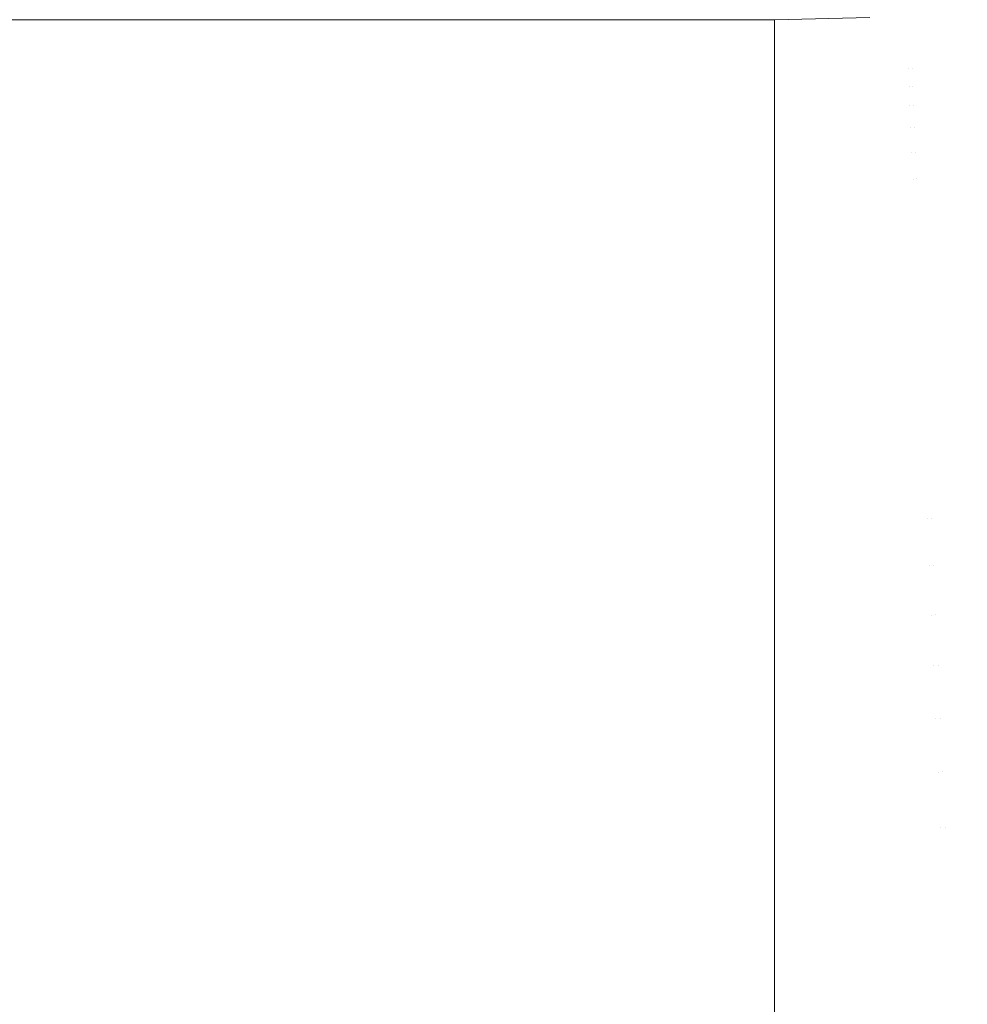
# Model space of a CAD drawing. Header units: centimetres. Extents: x -25.8 to 27.5, y 33.3 to 35.1.
# Tile 231 of 256: x 9.3584 to 9.4195, y 33.5766 to 33.6401. Entities that reach past the tile are written whole.
import ezdxf

# ---------------------------------------------------------------- set-up
doc = ezdxf.new("R2010")
doc.units = ezdxf.units.CM
doc.header["$LTSCALE"] = 2.54
doc.layers.add('Lucido design-1', color=7, linetype='Continuous')

# ---------------------------------------------------------------- blocks, each defined once
blk = doc.blocks.new('Gruppo-6-1')
at = {"color": 7, "linetype": 'Continuous', "lineweight": 9}
for points in [[(-25.69296, 35.040112, 330.586121), (-25.69296, 33.440112, 330.586121), (27.40704, 33.440112, 330.586121), (27.40704, 35.040112, 330.586121)], [(-25.69296, 35.040112, 306.619358), (-25.69296, 33.440112, 306.619358), (27.40704, 33.440112, 306.619358), (27.40704, 35.040112, 306.619358)], [(9.40704, 33.640112, 329.886121), (-7.69296, 33.640112, 329.886121), (-7.69296, 33.640112, 330.086121), (9.40704, 33.640112, 330.086121)], [(9.40704, 33.640112, 305.919358), (-7.69296, 33.640112, 305.919358), (-7.69296, 33.640112, 306.119358), (9.40704, 33.640112, 306.119358)]]:
    blk.add_3dface(points, dxfattribs=at)
for points, invisible_edges in [([(9.424043, 33.640339, 305.909413), (9.415549, 33.639797, 305.909413), (9.415536, 33.640115, 305.913398), (9.424016, 33.640655, 305.913398)], 15), ([(9.424514, 33.640379, 329.876176), (9.415786, 33.639807, 329.876176), (9.415772, 33.640125, 329.880161), (9.424487, 33.640696, 329.880161)], 15), ([(9.40704, 33.640113, 330.086667), (9.40704, 33.640112, 330.086121), (-7.69296, 33.640112, 330.086121), (-7.69296, 33.640113, 330.086667)], 8), ([(9.40704, 33.640113, 306.119903), (9.40704, 33.640112, 306.119358), (-7.69296, 33.640112, 306.119358), (-7.69296, 33.640113, 306.119903)], 8), ([(-7.69296, 33.640093, 329.884149), (-7.69296, 33.640112, 329.886121), (9.40704, 33.640112, 329.886121), (9.40704, 33.640093, 329.884149)], 8), ([(-7.69296, 33.640093, 305.917386), (-7.69296, 33.640112, 305.919358), (9.40704, 33.640112, 305.919358), (9.40704, 33.640093, 305.917386)], 8), ([(9.40704, 33.640093, 329.884149), (9.40704, 33.639998, 329.88176), (-7.69296, 33.639998, 329.88176), (-7.69296, 33.640093, 329.884149)], 10), ([(9.40704, 33.640093, 305.917386), (9.40704, 33.639998, 305.914997), (-7.69296, 33.639998, 305.914997), (-7.69296, 33.640093, 305.917386)], 10), ([(-7.69296, 33.639934, 329.880161), (-7.69296, 33.639998, 329.88176), (9.40704, 33.639998, 329.88176), (9.40704, 33.639934, 329.880161)], 10), ([(-7.69296, 33.639934, 305.913398), (-7.69296, 33.639998, 305.914997), (9.40704, 33.639998, 305.914997), (9.40704, 33.639934, 305.913398)], 10), ([(9.415765, 33.640283, 329.884149), (9.40704, 33.640093, 329.884149), (9.40704, 33.640112, 329.886121), (9.413189, 33.640246, 329.886121)], 9), ([(9.40704, 33.639998, 329.88176), (9.40704, 33.640093, 329.884149), (9.415765, 33.640283, 329.884149), (9.415772, 33.640125, 329.880161)], 14), ([(9.415529, 33.640273, 305.917386), (9.40704, 33.640093, 305.917386), (9.40704, 33.640112, 305.919358), (9.413189, 33.640243, 305.919358)], 9), ([(9.40704, 33.639998, 305.914997), (9.40704, 33.640093, 305.917386), (9.415529, 33.640273, 305.917386), (9.415536, 33.640115, 305.913398)], 14), ([(9.415772, 33.640125, 329.880161), (9.40704, 33.639934, 329.880161), (9.40704, 33.639998, 329.88176)], 9), ([(9.40704, 33.639714, 329.877407), (9.40704, 33.639934, 329.880161), (9.415772, 33.640125, 329.880161), (9.415786, 33.639807, 329.876176)], 14), ([(9.415536, 33.640115, 305.913398), (9.40704, 33.639934, 305.913398), (9.40704, 33.639998, 305.914997)], 9), ([(9.40704, 33.639714, 305.910644), (9.40704, 33.639934, 305.913398), (9.415536, 33.640115, 305.913398), (9.415549, 33.639797, 305.909413)], 14), ([(9.424084, 33.639863, 305.905439), (9.41557, 33.63932, 305.905439), (9.415549, 33.639797, 305.909413), (9.424043, 33.640339, 305.909413)], 15), ([(9.424556, 33.639903, 329.872202), (9.415806, 33.63933, 329.872202), (9.415786, 33.639807, 329.876176), (9.424514, 33.640379, 329.876176)], 15), ([(9.40704, 33.639934, 329.880161), (9.40704, 33.639714, 329.877407), (-7.69296, 33.639714, 329.877407), (-7.69296, 33.639934, 329.880161)], 10), ([(9.40704, 33.639934, 305.913398), (9.40704, 33.639714, 305.910644), (-7.69296, 33.639714, 305.910644), (-7.69296, 33.639934, 305.913398)], 10), ([(-7.69296, 33.639616, 329.876176), (-7.69296, 33.639714, 329.877407), (9.40704, 33.639714, 329.877407), (9.40704, 33.639616, 329.876176)], 10), ([(-7.69296, 33.639616, 305.909413), (-7.69296, 33.639714, 305.910644), (9.40704, 33.639714, 305.910644), (9.40704, 33.639616, 305.909413)], 10), ([(9.40704, 33.639616, 329.876176), (9.40704, 33.639243, 329.87307), (-7.69296, 33.639243, 329.87307), (-7.69296, 33.639616, 329.876176)], 10), ([(9.40704, 33.639616, 305.909413), (9.40704, 33.639243, 305.906307), (-7.69296, 33.639243, 305.906307), (-7.69296, 33.639616, 305.909413)], 10), ([(9.415786, 33.639807, 329.876176), (9.40704, 33.639616, 329.876176), (9.40704, 33.639714, 329.877407)], 9), ([(9.40704, 33.639243, 329.87307), (9.40704, 33.639616, 329.876176), (9.415786, 33.639807, 329.876176), (9.415806, 33.63933, 329.872202)], 14), ([(9.415549, 33.639797, 305.909413), (9.40704, 33.639616, 305.909413), (9.40704, 33.639714, 305.910644)], 9), ([(9.40704, 33.639243, 305.906307), (9.40704, 33.639616, 305.909413), (9.415549, 33.639797, 305.909413), (9.41557, 33.63932, 305.905439)], 14), ([(9.424138, 33.639227, 305.901482), (9.415597, 33.638683, 305.901482), (9.41557, 33.63932, 305.905439), (9.424084, 33.639863, 305.905439)], 15), ([(9.424612, 33.639268, 329.868245), (9.415834, 33.638693, 329.868245), (9.415806, 33.63933, 329.872202), (9.424556, 33.639903, 329.872202)], 15), ([(-7.69296, 33.639139, 329.872202), (-7.69296, 33.639243, 329.87307), (9.40704, 33.639243, 329.87307), (9.40704, 33.639139, 329.872202)], 10), ([(-7.69296, 33.639139, 305.905439), (-7.69296, 33.639243, 305.906307), (9.40704, 33.639243, 305.906307), (9.40704, 33.639139, 305.905439)], 10), ([(9.40704, 33.639139, 329.872202), (9.40704, 33.638584, 329.868758), (-7.69296, 33.638584, 329.868758), (-7.69296, 33.639139, 329.872202)], 10), ([(9.40704, 33.639139, 305.905439), (9.40704, 33.638584, 305.901995), (-7.69296, 33.638584, 305.901995), (-7.69296, 33.639139, 305.905439)], 10), ([(9.415806, 33.63933, 329.872202), (9.40704, 33.639139, 329.872202), (9.40704, 33.639243, 329.87307)], 9), ([(9.40704, 33.638584, 329.868758), (9.40704, 33.639139, 329.872202), (9.415806, 33.63933, 329.872202), (9.415834, 33.638693, 329.868245)], 14), ([(9.41557, 33.63932, 305.905439), (9.40704, 33.639139, 305.905439), (9.40704, 33.639243, 305.906307)], 9), ([(9.40704, 33.638584, 305.901995), (9.40704, 33.639139, 305.905439), (9.41557, 33.63932, 305.905439), (9.415597, 33.638683, 305.901482)], 14), ([(9.424205, 33.638434, 305.897548), (9.41563, 33.637887, 305.897548), (9.415597, 33.638683, 305.901482), (9.424138, 33.639227, 305.901482)], 15), ([(9.424681, 33.638475, 329.864311), (9.415869, 33.637897, 329.864311), (9.415834, 33.638693, 329.868245), (9.424612, 33.639268, 329.868245)], 15), ([(-7.69296, 33.638501, 329.868245), (-7.69296, 33.638584, 329.868758), (9.40704, 33.638584, 329.868758), (9.40704, 33.638501, 329.868245)], 10), ([(-7.69296, 33.638501, 305.901482), (-7.69296, 33.638584, 305.901995), (9.40704, 33.638584, 305.901995), (9.40704, 33.638501, 305.901482)], 10), ([(9.40704, 33.638501, 329.868245), (9.40704, 33.637738, 329.864478), (-7.69296, 33.637738, 329.864478), (-7.69296, 33.638501, 329.868245)], 10), ([(9.40704, 33.638501, 305.901482), (9.40704, 33.637738, 305.897715), (-7.69296, 33.637738, 305.897715), (-7.69296, 33.638501, 305.901482)], 10), ([(9.415834, 33.638693, 329.868245), (9.40704, 33.638501, 329.868245), (9.40704, 33.638584, 329.868758)], 9), ([(9.40704, 33.637738, 329.864478), (9.40704, 33.638501, 329.868245), (9.415834, 33.638693, 329.868245), (9.415869, 33.637897, 329.864311)], 14), ([(9.415597, 33.638683, 305.901482), (9.40704, 33.638501, 305.901482), (9.40704, 33.638584, 305.901995)], 9), ([(9.40704, 33.637738, 305.897715), (9.40704, 33.638501, 305.901482), (9.415597, 33.638683, 305.901482), (9.41563, 33.637887, 305.897548)], 14), ([(9.424286, 33.637482, 305.893645), (9.415671, 33.636933, 305.893645), (9.41563, 33.637887, 305.897548), (9.424205, 33.638434, 305.897548)], 15), ([(9.424764, 33.637523, 329.860408), (9.415911, 33.636943, 329.860408), (9.415869, 33.637897, 329.864311), (9.424681, 33.638475, 329.864311)], 15), ([(-7.69296, 33.637705, 329.864311), (-7.69296, 33.637738, 329.864478), (9.40704, 33.637738, 329.864478), (9.40704, 33.637705, 329.864311)], 10), ([(-7.69296, 33.637705, 305.897548), (-7.69296, 33.637738, 305.897715), (9.40704, 33.637738, 305.897715), (9.40704, 33.637705, 305.897548)], 10), ([(9.40704, 33.637705, 329.864311), (9.40704, 33.63675, 329.860408), (-7.69296, 33.63675, 329.860408), (-7.69296, 33.637705, 329.864311)], 10), ([(-7.69296, 33.63675, 305.893645), (-7.69296, 33.637705, 305.897548), (9.40704, 33.637705, 305.897548), (9.40704, 33.63675, 305.893645)], 10), ([(9.415869, 33.637897, 329.864311), (9.40704, 33.637705, 329.864311), (9.40704, 33.637738, 329.864478)], 9), ([(9.415911, 33.636943, 329.860408), (9.40704, 33.63675, 329.860408), (9.40704, 33.637705, 329.864311), (9.415869, 33.637897, 329.864311)], 13), ([(9.41563, 33.637887, 305.897548), (9.40704, 33.637705, 305.897548), (9.40704, 33.637738, 305.897715)], 9), ([(9.415671, 33.636933, 305.893645), (9.40704, 33.63675, 305.893645), (9.40704, 33.637705, 305.897548), (9.41563, 33.637887, 305.897548)], 13), ([(9.424381, 33.636374, 305.889778), (9.415718, 33.635821, 305.889778), (9.415671, 33.636933, 305.893645), (9.424286, 33.637482, 305.893645)], 15), ([(9.424861, 33.636415, 329.856541), (9.415959, 33.635832, 329.856541), (9.415911, 33.636943, 329.860408), (9.424764, 33.637523, 329.860408)], 15), ([(9.415911, 33.636943, 329.860408), (9.415959, 33.635832, 329.856541), (9.40704, 33.635637, 329.856541), (9.40704, 33.636701, 329.86024)], 11), ([(9.40704, 33.636701, 329.86024), (9.40704, 33.63675, 329.860408), (9.415911, 33.636943, 329.860408)], 10), ([(9.415671, 33.636933, 305.893645), (9.415718, 33.635821, 305.889778), (9.40704, 33.635637, 305.889778), (9.40704, 33.636701, 305.893477)], 11), ([(9.40704, 33.636701, 305.893477), (9.40704, 33.63675, 305.893645), (9.415671, 33.636933, 305.893645)], 10), ([(9.40704, 33.63675, 329.860408), (9.40704, 33.636701, 329.86024), (-7.69296, 33.636701, 329.86024), (-7.69296, 33.63675, 329.860408)], 10), ([(9.40704, 33.63675, 305.893645), (9.40704, 33.636701, 305.893477), (-7.69296, 33.636701, 305.893477), (-7.69296, 33.63675, 305.893645)], 10), ([(-7.69296, 33.635637, 329.856541), (-7.69296, 33.636701, 329.86024), (9.40704, 33.636701, 329.86024), (9.40704, 33.635637, 329.856541)], 10), ([(-7.69296, 33.635637, 305.889778), (-7.69296, 33.636701, 305.893477), (9.40704, 33.636701, 305.893477), (9.40704, 33.635637, 305.889778)], 10), ([(9.424488, 33.635109, 305.885955), (9.415772, 33.634554, 305.885955), (9.415718, 33.635821, 305.889778), (9.424381, 33.636374, 305.889778)], 15), ([(9.424972, 33.635151, 329.852718), (9.416014, 33.634564, 329.852718), (9.415959, 33.635832, 329.856541), (9.424861, 33.636415, 329.856541)], 15), ([(9.40704, 33.635637, 329.856541), (9.40704, 33.635475, 329.856054), (-7.69296, 33.635475, 329.856054), (-7.69296, 33.635637, 329.856541)], 10), ([(9.40704, 33.635637, 305.889778), (9.40704, 33.635475, 305.889291), (-7.69296, 33.635475, 305.889291), (-7.69296, 33.635637, 305.889778)], 10), ([(9.415959, 33.635832, 329.856541), (9.416014, 33.634564, 329.852718), (9.40704, 33.634368, 329.852718), (9.40704, 33.635475, 329.856054)], 11), ([(9.40704, 33.635475, 329.856054), (9.40704, 33.635637, 329.856541), (9.415959, 33.635832, 329.856541)], 10), ([(9.415718, 33.635821, 305.889778), (9.415772, 33.634554, 305.885955), (9.40704, 33.634368, 305.885955), (9.40704, 33.635475, 305.889291)], 11), ([(9.40704, 33.635475, 305.889291), (9.40704, 33.635637, 305.889778), (9.415718, 33.635821, 305.889778)], 10), ([(-7.69296, 33.634368, 329.852718), (-7.69296, 33.635475, 329.856054), (9.40704, 33.635475, 329.856054), (9.40704, 33.634368, 329.852718)], 10), ([(-7.69296, 33.634368, 305.885955), (-7.69296, 33.635475, 305.889291), (9.40704, 33.635475, 305.889291), (9.40704, 33.634368, 305.885955)], 10), ([(9.424609, 33.633691, 305.882182), (9.415832, 33.633131, 305.882182), (9.415772, 33.634554, 305.885955), (9.424488, 33.635109, 305.885955)], 15), ([(9.425096, 33.633733, 329.848945), (9.416077, 33.633142, 329.848945), (9.416014, 33.634564, 329.852718), (9.424972, 33.635151, 329.852718)], 15), ([(9.40704, 33.634368, 329.852718), (9.40704, 33.634069, 329.851924), (-7.69296, 33.634069, 329.851924), (-7.69296, 33.634368, 329.852718)], 10), ([(9.40704, 33.634368, 305.885955), (9.40704, 33.634069, 305.885161), (-7.69296, 33.634069, 305.885161), (-7.69296, 33.634368, 305.885955)], 10), ([(9.416014, 33.634564, 329.852718), (9.416077, 33.633142, 329.848945), (9.40704, 33.632945, 329.848945), (9.40704, 33.634069, 329.851924)], 11), ([(9.40704, 33.634069, 329.851924), (9.40704, 33.634368, 329.852718), (9.416014, 33.634564, 329.852718)], 10), ([(9.415772, 33.634554, 305.885955), (9.415832, 33.633131, 305.882182), (9.40704, 33.632945, 305.882182), (9.40704, 33.634069, 305.885161)], 11), ([(9.40704, 33.634069, 305.885161), (9.40704, 33.634368, 305.885955), (9.415772, 33.634554, 305.885955)], 10), ([(-7.69296, 33.632945, 329.848945), (-7.69296, 33.634069, 329.851924), (9.40704, 33.634069, 329.851924), (9.40704, 33.632945, 329.848945)], 10), ([(-7.69296, 33.632945, 305.882182), (-7.69296, 33.634069, 305.885161), (9.40704, 33.634069, 305.885161), (9.40704, 33.632945, 305.882182)], 10), ([(9.424743, 33.63212, 305.878465), (9.415899, 33.631556, 305.878465), (9.415832, 33.633131, 305.882182), (9.424609, 33.633691, 305.882182)], 15), ([(9.425233, 33.632163, 329.845228), (9.416145, 33.631567, 329.845228), (9.416077, 33.633142, 329.848945), (9.425096, 33.633733, 329.848945)], 15), ([(9.416077, 33.633142, 329.848945), (9.416145, 33.631567, 329.845228), (9.40704, 33.631368, 329.845228), (9.40704, 33.632484, 329.84786)], 11), ([(9.40704, 33.632484, 329.84786), (9.40704, 33.632945, 329.848945), (9.416077, 33.633142, 329.848945)], 10), ([(9.415832, 33.633131, 305.882182), (9.415899, 33.631556, 305.878465), (9.40704, 33.631368, 305.878465), (9.40704, 33.632484, 305.881097)], 11), ([(9.40704, 33.632484, 305.881097), (9.40704, 33.632945, 305.882182), (9.415832, 33.633131, 305.882182)], 10), ([(9.40704, 33.632945, 329.848945), (9.40704, 33.632484, 329.84786), (-7.69296, 33.632484, 329.84786), (-7.69296, 33.632945, 329.848945)], 10), ([(9.40704, 33.632945, 305.882182), (9.40704, 33.632484, 305.881097), (-7.69296, 33.632484, 305.881097), (-7.69296, 33.632945, 305.882182)], 10), ([(-7.69296, 33.631368, 329.845228), (-7.69296, 33.632484, 329.84786), (9.40704, 33.632484, 329.84786), (9.40704, 33.631368, 329.845228)], 10), ([(-7.69296, 33.631368, 305.878465), (-7.69296, 33.632484, 305.881097), (9.40704, 33.632484, 305.881097), (9.40704, 33.631368, 305.878465)], 10), ([(9.424889, 33.630399, 305.87481), (9.415973, 33.629831, 305.87481), (9.415899, 33.631556, 305.878465), (9.424743, 33.63212, 305.878465)], 15), ([(9.425384, 33.630442, 329.841573), (9.416221, 33.629841, 329.841573), (9.416145, 33.631567, 329.845228), (9.425233, 33.632163, 329.845228)], 15), ([(9.40704, 33.631368, 329.845228), (9.40704, 33.630726, 329.843868), (-7.69296, 33.630726, 329.843868), (-7.69296, 33.631368, 329.845228)], 10), ([(9.40704, 33.631368, 305.878465), (9.40704, 33.630726, 305.877105), (-7.69296, 33.630726, 305.877105), (-7.69296, 33.631368, 305.878465)], 10), ([(9.416145, 33.631567, 329.845228), (9.416221, 33.629841, 329.841573), (9.40704, 33.629641, 329.841573), (9.40704, 33.630726, 329.843868)], 11), ([(9.40704, 33.630726, 329.843868), (9.40704, 33.631368, 329.845228), (9.416145, 33.631567, 329.845228)], 10), ([(9.415899, 33.631556, 305.878465), (9.415973, 33.629831, 305.87481), (9.40704, 33.629641, 305.87481), (9.40704, 33.630726, 305.877105)], 11), ([(9.40704, 33.630726, 305.877105), (9.40704, 33.631368, 305.878465), (9.415899, 33.631556, 305.878465)], 10), ([(-7.69296, 33.629641, 329.841573), (-7.69296, 33.630726, 329.843868), (9.40704, 33.630726, 329.843868), (9.40704, 33.629641, 329.841573)], 10), ([(-7.69296, 33.629641, 305.87481), (-7.69296, 33.630726, 305.877105), (9.40704, 33.630726, 305.877105), (9.40704, 33.629641, 305.87481)], 10), ([(9.416221, 33.629841, 329.841573), (9.416302, 33.627968, 329.837987), (9.40704, 33.627765, 329.837987), (9.40704, 33.628795, 329.839956)], 11), ([(9.40704, 33.628795, 329.839956), (9.40704, 33.629641, 329.841573), (9.416221, 33.629841, 329.841573)], 10), ([(9.415973, 33.629831, 305.87481), (9.416052, 33.627957, 305.871224), (9.40704, 33.627765, 305.871224), (9.40704, 33.628795, 305.873193)], 11), ([(9.40704, 33.628795, 305.873193), (9.40704, 33.629641, 305.87481), (9.415973, 33.629831, 305.87481)], 10), ([(9.425048, 33.62853, 305.871224), (9.416052, 33.627957, 305.871224), (9.415973, 33.629831, 305.87481), (9.424889, 33.630399, 305.87481)], 15), ([(9.425547, 33.628573, 329.837987), (9.416302, 33.627968, 329.837987), (9.416221, 33.629841, 329.841573), (9.425384, 33.630442, 329.841573)], 15), ([(9.40704, 33.629641, 329.841573), (9.40704, 33.628795, 329.839956), (-7.69296, 33.628795, 329.839956), (-7.69296, 33.629641, 329.841573)], 10), ([(9.40704, 33.629641, 305.87481), (9.40704, 33.628795, 305.873193), (-7.69296, 33.628795, 305.873193), (-7.69296, 33.629641, 305.87481)], 10), ([(-7.69296, 33.627765, 329.837987), (-7.69296, 33.628795, 329.839956), (9.40704, 33.628795, 329.839956), (9.40704, 33.627765, 329.837987)], 10), ([(-7.69296, 33.627765, 305.871224), (-7.69296, 33.628795, 305.873193), (9.40704, 33.628795, 305.873193), (9.40704, 33.627765, 305.871224)], 10), ([(9.425723, 33.62656, 329.834477), (9.416391, 33.625948, 329.834477), (9.416302, 33.627968, 329.837987), (9.425547, 33.628573, 329.837987)], 15), ([(9.40704, 33.626697, 329.836132), (9.40704, 33.627765, 329.837987), (9.416302, 33.627968, 329.837987), (9.416391, 33.625948, 329.834477)], 14), ([(9.40704, 33.626697, 305.869369), (9.40704, 33.627765, 305.871224), (9.416052, 33.627957, 305.871224), (9.416138, 33.625937, 305.867714)], 14), ([(9.42522, 33.626516, 305.867714), (9.416138, 33.625937, 305.867714), (9.416052, 33.627957, 305.871224), (9.425048, 33.62853, 305.871224)], 15), ([(9.40704, 33.627765, 329.837987), (9.40704, 33.626697, 329.836132), (-7.69296, 33.626697, 329.836132), (-7.69296, 33.627765, 329.837987)], 10), ([(9.40704, 33.627765, 305.871224), (9.40704, 33.626697, 305.869369), (-7.69296, 33.626697, 305.869369), (-7.69296, 33.627765, 305.871224)], 10), ([(-7.69296, 33.625744, 329.834477), (-7.69296, 33.626697, 329.836132), (9.40704, 33.626697, 329.836132), (9.40704, 33.625744, 329.834477)], 10), ([(-7.69296, 33.625744, 305.867714), (-7.69296, 33.626697, 305.869369), (9.40704, 33.626697, 305.869369), (9.40704, 33.625744, 305.867714)], 10), ([(9.416391, 33.625948, 329.834477), (9.40704, 33.625744, 329.834477), (9.40704, 33.626697, 329.836132)], 9), ([(9.416138, 33.625937, 305.867714), (9.40704, 33.625744, 305.867714), (9.40704, 33.626697, 305.869369)], 9), ([(9.425403, 33.62436, 305.864285), (9.41623, 33.623775, 305.864285), (9.416138, 33.625937, 305.867714), (9.42522, 33.626516, 305.867714)], 15), ([(9.425912, 33.624404, 329.831048), (9.416485, 33.623786, 329.831048), (9.416391, 33.625948, 329.834477), (9.425723, 33.62656, 329.834477)], 15), ([(9.40704, 33.625744, 329.834477), (9.40704, 33.624435, 329.832402), (-7.69296, 33.624435, 329.832402), (-7.69296, 33.625744, 329.834477)], 10), ([(9.40704, 33.625744, 305.867714), (9.40704, 33.624435, 305.865639), (-7.69296, 33.624435, 305.865639), (-7.69296, 33.625744, 305.867714)], 10), ([(9.40704, 33.624435, 329.832402), (9.40704, 33.625744, 329.834477), (9.416391, 33.625948, 329.834477), (9.416485, 33.623786, 329.831048)], 14), ([(9.40704, 33.624435, 305.865639), (9.40704, 33.625744, 305.867714), (9.416138, 33.625937, 305.867714), (9.41623, 33.623775, 305.864285)], 14), ([(-7.69296, 33.62358, 329.831048), (-7.69296, 33.624435, 329.832402), (9.40704, 33.624435, 329.832402), (9.40704, 33.62358, 329.831048)], 10), ([(-7.69296, 33.62358, 305.864285), (-7.69296, 33.624435, 305.865639), (9.40704, 33.624435, 305.865639), (9.40704, 33.62358, 305.864285)], 10), ([(9.416485, 33.623786, 329.831048), (9.40704, 33.62358, 329.831048), (9.40704, 33.624435, 329.832402)], 9), ([(9.41623, 33.623775, 305.864285), (9.40704, 33.62358, 305.864285), (9.40704, 33.624435, 305.865639)], 9), ([(9.425599, 33.622065, 305.860943), (9.416328, 33.621473, 305.860943), (9.41623, 33.623775, 305.864285), (9.425403, 33.62436, 305.864285)], 15), ([(9.426113, 33.622109, 329.827706), (9.416585, 33.621484, 329.827706), (9.416485, 33.623786, 329.831048), (9.425912, 33.624404, 329.831048)], 15), ([(9.40704, 33.62358, 329.831048), (9.40704, 33.622012, 329.828774), (-7.69296, 33.622012, 329.828774), (-7.69296, 33.62358, 329.831048)], 10), ([(9.40704, 33.62358, 305.864285), (9.40704, 33.622012, 305.862011), (-7.69296, 33.622012, 305.862011), (-7.69296, 33.62358, 305.864285)], 10), ([(9.40704, 33.622012, 329.828774), (9.40704, 33.62358, 329.831048), (9.416485, 33.623786, 329.831048), (9.416585, 33.621484, 329.827706)], 14), ([(9.40704, 33.622012, 305.862011), (9.40704, 33.62358, 305.864285), (9.41623, 33.623775, 305.864285), (9.416328, 33.621473, 305.860943)], 14), ([(-7.69296, 33.621276, 329.827706), (-7.69296, 33.622012, 329.828774), (9.40704, 33.622012, 329.828774), (9.40704, 33.621276, 329.827706)], 10), ([(-7.69296, 33.621276, 305.860943), (-7.69296, 33.622012, 305.862011), (9.40704, 33.622012, 305.862011), (9.40704, 33.621276, 305.860943)], 10), ([(9.416585, 33.621484, 329.827706), (9.40704, 33.621276, 329.827706), (9.40704, 33.622012, 329.828774)], 9), ([(9.416328, 33.621473, 305.860943), (9.40704, 33.621276, 305.860943), (9.40704, 33.622012, 305.862011)], 9), ([(9.425809, 33.619596, 305.857646), (9.416433, 33.618998, 305.857646), (9.416328, 33.621473, 305.860943), (9.425599, 33.622065, 305.860943)], 15), ([(9.426329, 33.619641, 329.824409), (9.416694, 33.61901, 329.824409), (9.416585, 33.621484, 329.827706), (9.426113, 33.622109, 329.827706)], 15), ([(9.40704, 33.621276, 329.827706), (9.40704, 33.619434, 329.825255), (-7.69296, 33.619434, 329.825255), (-7.69296, 33.621276, 329.827706)], 10), ([(9.40704, 33.621276, 305.860943), (9.40704, 33.619434, 305.858492), (-7.69296, 33.619434, 305.858492), (-7.69296, 33.621276, 305.860943)], 10), ([(9.40704, 33.619434, 329.825255), (9.40704, 33.621276, 329.827706), (9.416585, 33.621484, 329.827706), (9.416694, 33.61901, 329.824409)], 14), ([(9.40704, 33.619434, 305.858492), (9.40704, 33.621276, 305.860943), (9.416328, 33.621473, 305.860943), (9.416433, 33.618998, 305.857646)], 14), ([(-7.69296, 33.618799, 329.824409), (-7.69296, 33.619434, 329.825255), (9.40704, 33.619434, 329.825255), (9.40704, 33.618799, 329.824409)], 10), ([(-7.69296, 33.618799, 305.857646), (-7.69296, 33.619434, 305.858492), (9.40704, 33.619434, 305.858492), (9.40704, 33.618799, 305.857646)], 10), ([(9.416694, 33.61901, 329.824409), (9.40704, 33.618799, 329.824409), (9.40704, 33.619434, 329.825255)], 9), ([(9.416433, 33.618998, 305.857646), (9.40704, 33.618799, 305.857646), (9.40704, 33.619434, 305.858492)], 9), ([(9.426027, 33.617031, 305.854498), (9.416542, 33.616426, 305.854498), (9.416433, 33.618998, 305.857646), (9.425809, 33.619596, 305.857646)], 15), ([(9.426553, 33.617076, 329.821261), (9.416806, 33.616437, 329.821261), (9.416694, 33.61901, 329.824409), (9.426329, 33.619641, 329.824409)], 15), ([(9.40704, 33.618799, 329.824409), (9.40704, 33.616707, 329.821851), (-7.69296, 33.616707, 329.821851), (-7.69296, 33.618799, 329.824409)], 10), ([(9.40704, 33.618799, 305.857646), (9.40704, 33.616707, 305.855088), (-7.69296, 33.616707, 305.855088), (-7.69296, 33.618799, 305.857646)], 10), ([(9.40704, 33.616707, 329.821851), (9.40704, 33.618799, 329.824409), (9.416694, 33.61901, 329.824409), (9.416806, 33.616437, 329.821261)], 14), ([(9.40704, 33.616707, 305.855088), (9.40704, 33.618799, 305.857646), (9.416433, 33.618998, 305.857646), (9.416542, 33.616426, 305.854498)], 14), ([(-7.69296, 33.616224, 329.821261), (-7.69296, 33.616707, 329.821851), (9.40704, 33.616707, 329.821851), (9.40704, 33.616224, 329.821261)], 10), ([(-7.69296, 33.616224, 305.854498), (-7.69296, 33.616707, 305.855088), (9.40704, 33.616707, 305.855088), (9.40704, 33.616224, 305.854498)], 10), ([(9.416806, 33.616437, 329.821261), (9.40704, 33.616224, 329.821261), (9.40704, 33.616707, 329.821851)], 9), ([(9.416542, 33.616426, 305.854498), (9.40704, 33.616224, 305.854498), (9.40704, 33.616707, 305.855088)], 9), ([(9.426256, 33.614337, 305.851453), (9.416657, 33.613725, 305.851453), (9.416542, 33.616426, 305.854498), (9.426027, 33.617031, 305.854498)], 15), ([(9.426789, 33.614383, 329.818216), (9.416924, 33.613736, 329.818216), (9.416806, 33.616437, 329.821261), (9.426553, 33.617076, 329.821261)], 15), ([(9.40704, 33.616224, 329.821261), (9.40704, 33.613833, 329.818568), (-7.69296, 33.613833, 329.818568), (-7.69296, 33.616224, 329.821261)], 10), ([(9.40704, 33.616224, 305.854498), (9.40704, 33.613833, 305.851805), (-7.69296, 33.613833, 305.851805), (-7.69296, 33.616224, 305.854498)], 10), ([(9.40704, 33.613833, 329.818568), (9.40704, 33.616224, 329.821261), (9.416806, 33.616437, 329.821261), (9.416924, 33.613736, 329.818216)], 14), ([(9.40704, 33.613833, 305.851805), (9.40704, 33.616224, 305.854498), (9.416542, 33.616426, 305.854498), (9.416657, 33.613725, 305.851453)], 14), ([(9.426496, 33.611519, 305.848518), (9.416777, 33.6109, 305.848518), (9.416657, 33.613725, 305.851453), (9.426256, 33.614337, 305.851453)], 15), ([(9.427035, 33.611566, 329.815281), (9.417047, 33.610911, 329.815281), (9.416924, 33.613736, 329.818216), (9.426789, 33.614383, 329.818216)], 15), ([(-7.69296, 33.613521, 329.818216), (-7.69296, 33.613833, 329.818568), (9.40704, 33.613833, 329.818568), (9.40704, 33.613521, 329.818216)], 10), ([(-7.69296, 33.613521, 305.851453), (-7.69296, 33.613833, 305.851805), (9.40704, 33.613833, 305.851805), (9.40704, 33.613521, 305.851453)], 10), ([(9.40704, 33.613521, 329.818216), (9.40704, 33.61082, 329.815413), (-7.69296, 33.61082, 329.815413), (-7.69296, 33.613521, 329.818216)], 10), ([(9.40704, 33.613521, 305.851453), (9.40704, 33.61082, 305.84865), (-7.69296, 33.61082, 305.84865), (-7.69296, 33.613521, 305.851453)], 10), ([(9.416924, 33.613736, 329.818216), (9.40704, 33.613521, 329.818216), (9.40704, 33.613833, 329.818568)], 9), ([(9.416657, 33.613725, 305.851453), (9.40704, 33.613521, 305.851453), (9.40704, 33.613833, 305.851805)], 9), ([(9.40704, 33.61082, 329.815413), (9.40704, 33.613521, 329.818216), (9.416924, 33.613736, 329.818216), (9.417047, 33.610911, 329.815281)], 14), ([(9.40704, 33.61082, 305.84865), (9.40704, 33.613521, 305.851453), (9.416657, 33.613725, 305.851453), (9.416777, 33.6109, 305.848518)], 14), ([(9.426746, 33.608582, 305.845699), (9.416902, 33.607954, 305.845699), (9.416777, 33.6109, 305.848518), (9.426496, 33.611519, 305.848518)], 15), ([(9.427292, 33.608629, 329.812462), (9.417176, 33.607966, 329.812462), (9.417047, 33.610911, 329.815281), (9.427035, 33.611566, 329.815281)], 15), ([(-7.69296, 33.610693, 329.815281), (-7.69296, 33.61082, 329.815413), (9.40704, 33.61082, 329.815413), (9.40704, 33.610693, 329.815281)], 10), ([(-7.69296, 33.610693, 305.848518), (-7.69296, 33.61082, 305.84865), (9.40704, 33.61082, 305.84865), (9.40704, 33.610693, 305.848518)], 10), ([(9.417047, 33.610911, 329.815281), (9.40704, 33.610693, 329.815281), (9.40704, 33.61082, 329.815413)], 9), ([(9.417176, 33.607966, 329.812462), (9.40704, 33.607745, 329.812462), (9.40704, 33.610693, 329.815281), (9.417047, 33.610911, 329.815281)], 13), ([(9.416777, 33.6109, 305.848518), (9.40704, 33.610693, 305.848518), (9.40704, 33.61082, 305.84865)], 9), ([(9.416902, 33.607954, 305.845699), (9.40704, 33.607745, 305.845699), (9.40704, 33.610693, 305.848518), (9.416777, 33.6109, 305.848518)], 13), ([(-7.69296, 33.607745, 329.812462), (-7.69296, 33.610693, 329.815281), (9.40704, 33.610693, 329.815281), (9.40704, 33.607745, 329.812462)], 10), ([(9.40704, 33.610693, 305.848518), (9.40704, 33.607745, 305.845699), (-7.69296, 33.607745, 305.845699), (-7.69296, 33.610693, 305.848518)], 10), ([(9.427006, 33.60553, 305.842999), (9.417032, 33.604894, 305.842999), (9.416902, 33.607954, 305.845699), (9.426746, 33.608582, 305.845699)], 15), ([(9.427559, 33.605578, 329.809762), (9.417309, 33.604906, 329.809762), (9.417176, 33.607966, 329.812462), (9.427292, 33.608629, 329.812462)], 15), ([(9.40704, 33.607745, 329.812462), (9.40704, 33.60767, 329.812395), (-7.69296, 33.60767, 329.812395), (-7.69296, 33.607745, 329.812462)], 10), ([(9.40704, 33.607745, 305.845699), (9.40704, 33.60767, 305.845632), (-7.69296, 33.60767, 305.845632), (-7.69296, 33.607745, 305.845699)], 10), ([(-7.69296, 33.604682, 329.809762), (-7.69296, 33.60767, 329.812395), (9.40704, 33.60767, 329.812395), (9.40704, 33.604682, 329.809762)], 10), ([(-7.69296, 33.604682, 305.842999), (-7.69296, 33.60767, 305.845632), (9.40704, 33.60767, 305.845632), (9.40704, 33.604682, 305.842999)], 10), ([(9.417176, 33.607966, 329.812462), (9.417309, 33.604906, 329.809762), (9.40704, 33.604682, 329.809762), (9.40704, 33.60767, 329.812395)], 11), ([(9.40704, 33.60767, 329.812395), (9.40704, 33.607745, 329.812462), (9.417176, 33.607966, 329.812462)], 10), ([(9.416902, 33.607954, 305.845699), (9.417032, 33.604894, 305.842999), (9.40704, 33.604682, 305.842999), (9.40704, 33.60767, 305.845632)], 11), ([(9.40704, 33.60767, 305.845632), (9.40704, 33.607745, 305.845699), (9.416902, 33.607954, 305.845699)], 10), ([(9.427275, 33.602367, 305.840424), (9.417167, 33.601723, 305.840424), (9.417032, 33.604894, 305.842999), (9.427006, 33.60553, 305.842999)], 15), ([(9.427836, 33.602416, 329.807187), (9.417448, 33.601735, 329.807187), (9.417309, 33.604906, 329.809762), (9.427559, 33.605578, 329.809762)], 15), ([(9.40704, 33.604682, 329.809762), (9.40704, 33.604386, 329.809522), (-7.69296, 33.604386, 329.809522), (-7.69296, 33.604682, 329.809762)], 10), ([(9.40704, 33.604682, 305.842999), (9.40704, 33.604386, 305.842759), (-7.69296, 33.604386, 305.842759), (-7.69296, 33.604682, 305.842999)], 10), ([(9.417309, 33.604906, 329.809762), (9.417448, 33.601735, 329.807187), (9.40704, 33.601508, 329.807187), (9.40704, 33.604386, 329.809522)], 11), ([(9.40704, 33.604386, 329.809522), (9.40704, 33.604682, 329.809762), (9.417309, 33.604906, 329.809762)], 10), ([(9.417032, 33.604894, 305.842999), (9.417167, 33.601723, 305.840424), (9.40704, 33.601508, 305.840424), (9.40704, 33.604386, 305.842759)], 11), ([(9.40704, 33.604386, 305.842759), (9.40704, 33.604682, 305.842999), (9.417032, 33.604894, 305.842999)], 10), ([(-7.69296, 33.601508, 329.807187), (-7.69296, 33.604386, 329.809522), (9.40704, 33.604386, 329.809522), (9.40704, 33.601508, 329.807187)], 10), ([(-7.69296, 33.601508, 305.840424), (-7.69296, 33.604386, 305.842759), (9.40704, 33.604386, 305.842759), (9.40704, 33.601508, 305.840424)], 10), ([(9.427553, 33.599099, 305.837979), (9.417306, 33.598446, 305.837979), (9.417167, 33.601723, 305.840424), (9.427275, 33.602367, 305.840424)], 15), ([(9.428122, 33.599148, 329.804742), (9.417591, 33.598458, 329.804742), (9.417448, 33.601735, 329.807187), (9.427836, 33.602416, 329.807187)], 15), ([(9.40704, 33.601508, 329.807187), (9.40704, 33.600981, 329.806795), (-7.69296, 33.600981, 329.806795), (-7.69296, 33.601508, 329.807187)], 10), ([(9.40704, 33.601508, 305.840424), (9.40704, 33.600981, 305.840032), (-7.69296, 33.600981, 305.840032), (-7.69296, 33.601508, 305.840424)], 10), ([(9.417448, 33.601735, 329.807187), (9.417591, 33.598458, 329.804742), (9.40704, 33.598228, 329.804742), (9.40704, 33.600981, 329.806795)], 11), ([(9.40704, 33.600981, 329.806795), (9.40704, 33.601508, 329.807187), (9.417448, 33.601735, 329.807187)], 10), ([(9.417167, 33.601723, 305.840424), (9.417306, 33.598446, 305.837979), (9.40704, 33.598228, 305.837979), (9.40704, 33.600981, 305.840032)], 11), ([(9.40704, 33.600981, 305.840032), (9.40704, 33.601508, 305.840424), (9.417167, 33.601723, 305.840424)], 10), ([(-7.69296, 33.598228, 329.804742), (-7.69296, 33.600981, 329.806795), (9.40704, 33.600981, 329.806795), (9.40704, 33.598228, 329.804742)], 10), ([(-7.69296, 33.598228, 305.837979), (-7.69296, 33.600981, 305.840032), (9.40704, 33.600981, 305.840032), (9.40704, 33.598228, 305.837979)], 10), ([(9.42784, 33.595732, 305.835669), (9.417449, 33.595069, 305.835669), (9.417306, 33.598446, 305.837979), (9.427553, 33.599099, 305.837979)], 15), ([(9.428416, 33.595781, 329.802432), (9.417738, 33.595081, 329.802432), (9.417591, 33.598458, 329.804742), (9.428122, 33.599148, 329.804742)], 15), ([(9.40704, 33.598228, 329.804742), (9.40704, 33.597461, 329.804218), (-7.69296, 33.597461, 329.804218), (-7.69296, 33.598228, 329.804742)], 10), ([(9.40704, 33.598228, 305.837979), (9.40704, 33.597461, 305.837455), (-7.69296, 33.597461, 305.837455), (-7.69296, 33.598228, 305.837979)], 10), ([(9.417591, 33.598458, 329.804742), (9.417738, 33.595081, 329.802432), (9.40704, 33.594848, 329.802432), (9.40704, 33.597461, 329.804218)], 11), ([(9.40704, 33.597461, 329.804218), (9.40704, 33.598228, 329.804742), (9.417591, 33.598458, 329.804742)], 10), ([(9.417306, 33.598446, 305.837979), (9.417449, 33.595069, 305.835669), (9.40704, 33.594848, 305.835669), (9.40704, 33.597461, 305.837455)], 11), ([(9.40704, 33.597461, 305.837455), (9.40704, 33.598228, 305.837979), (9.417306, 33.598446, 305.837979)], 10), ([(-7.69296, 33.594848, 329.802432), (-7.69296, 33.597461, 329.804218), (9.40704, 33.597461, 329.804218), (9.40704, 33.594848, 329.802432)], 10), ([(-7.69296, 33.594848, 305.835669), (-7.69296, 33.597461, 305.837455), (9.40704, 33.597461, 305.837455), (9.40704, 33.594848, 305.835669)], 10), ([(9.428135, 33.592269, 305.833496), (9.417597, 33.591597, 305.833496), (9.417449, 33.595069, 305.835669), (9.42784, 33.595732, 305.835669)], 15), ([(9.428719, 33.59232, 329.800259), (9.41789, 33.59161, 329.800259), (9.417738, 33.595081, 329.802432), (9.428416, 33.595781, 329.802432)], 15), ([(9.417738, 33.595081, 329.802432), (9.41789, 33.59161, 329.800259), (9.40704, 33.591373, 329.800259), (9.40704, 33.593833, 329.801797)], 11), ([(9.40704, 33.593833, 329.801797), (9.40704, 33.594848, 329.802432), (9.417738, 33.595081, 329.802432)], 10), ([(9.417449, 33.595069, 305.835669), (9.417597, 33.591597, 305.833496), (9.40704, 33.591373, 305.833496), (9.40704, 33.593833, 305.835034)], 11), ([(9.40704, 33.593833, 305.835034), (9.40704, 33.594848, 305.835669), (9.417449, 33.595069, 305.835669)], 10), ([(9.40704, 33.594848, 329.802432), (9.40704, 33.593833, 329.801797), (-7.69296, 33.593833, 329.801797), (-7.69296, 33.594848, 329.802432)], 10), ([(9.40704, 33.594848, 305.835669), (9.40704, 33.593833, 305.835034), (-7.69296, 33.593833, 305.835034), (-7.69296, 33.594848, 305.835669)], 10), ([(-7.69296, 33.591373, 329.800259), (-7.69296, 33.593833, 329.801797), (9.40704, 33.593833, 329.801797), (9.40704, 33.591373, 329.800259)], 10), ([(-7.69296, 33.591373, 305.833496), (-7.69296, 33.593833, 305.835034), (9.40704, 33.593833, 305.835034), (9.40704, 33.591373, 305.833496)], 10), ([(9.428437, 33.588718, 305.831466), (9.417748, 33.588036, 305.831466), (9.417597, 33.591597, 305.833496), (9.428135, 33.592269, 305.833496)], 15), ([(9.42903, 33.588769, 329.798229), (9.418045, 33.588049, 329.798229), (9.41789, 33.59161, 329.800259), (9.428719, 33.59232, 329.800259)], 15), ([(9.40704, 33.591373, 329.800259), (9.40704, 33.590102, 329.799536), (-7.69296, 33.590102, 329.799536), (-7.69296, 33.591373, 329.800259)], 10), ([(9.40704, 33.591373, 305.833496), (9.40704, 33.590102, 305.832773), (-7.69296, 33.590102, 305.832773), (-7.69296, 33.591373, 305.833496)], 10), ([(9.41789, 33.59161, 329.800259), (9.418045, 33.588049, 329.798229), (9.40704, 33.587809, 329.798229), (9.40704, 33.590102, 329.799536)], 11), ([(9.40704, 33.590102, 329.799536), (9.40704, 33.591373, 329.800259), (9.41789, 33.59161, 329.800259)], 10), ([(9.417597, 33.591597, 305.833496), (9.417748, 33.588036, 305.831466), (9.40704, 33.587809, 305.831466), (9.40704, 33.590102, 305.832773)], 11), ([(9.40704, 33.590102, 305.832773), (9.40704, 33.591373, 305.833496), (9.417597, 33.591597, 305.833496)], 10), ([(-7.69296, 33.587809, 329.798229), (-7.69296, 33.590102, 329.799536), (9.40704, 33.590102, 329.799536), (9.40704, 33.587809, 329.798229)], 10), ([(-7.69296, 33.587809, 305.831466), (-7.69296, 33.590102, 305.832773), (9.40704, 33.590102, 305.832773), (9.40704, 33.587809, 305.831466)], 10), ([(9.428746, 33.585083, 305.829583), (9.417903, 33.584392, 305.829583), (9.417748, 33.588036, 305.831466), (9.428437, 33.588718, 305.831466)], 15), ([(9.429348, 33.585135, 329.796346), (9.418204, 33.584405, 329.796346), (9.418045, 33.588049, 329.798229), (9.42903, 33.588769, 329.798229)], 15), ([(9.418045, 33.588049, 329.798229), (9.418204, 33.584405, 329.796346), (9.40704, 33.584161, 329.796346), (9.40704, 33.586277, 329.797439)], 11), ([(9.40704, 33.586277, 329.797439), (9.40704, 33.587809, 329.798229), (9.418045, 33.588049, 329.798229)], 10), ([(9.417748, 33.588036, 305.831466), (9.417903, 33.584392, 305.829583), (9.40704, 33.584161, 305.829583), (9.40704, 33.586277, 305.830676)], 11), ([(9.40704, 33.586277, 305.830676), (9.40704, 33.587809, 305.831466), (9.417748, 33.588036, 305.831466)], 10), ([(9.40704, 33.587809, 329.798229), (9.40704, 33.586277, 329.797439), (-7.69296, 33.586277, 329.797439), (-7.69296, 33.587809, 329.798229)], 10), ([(9.40704, 33.587809, 305.831466), (9.40704, 33.586277, 305.830676), (-7.69296, 33.586277, 305.830676), (-7.69296, 33.587809, 305.831466)], 10), ([(-7.69296, 33.584161, 329.796346), (-7.69296, 33.586277, 329.797439), (9.40704, 33.586277, 329.797439), (9.40704, 33.584161, 329.796346)], 10), ([(-7.69296, 33.584161, 305.829583), (-7.69296, 33.586277, 305.830676), (9.40704, 33.586277, 305.830676), (9.40704, 33.584161, 305.829583)], 10), ([(9.429062, 33.581371, 305.827849), (9.418061, 33.58067, 305.827849), (9.417903, 33.584392, 305.829583), (9.428746, 33.585083, 305.829583)], 15), ([(9.429672, 33.581424, 329.794612), (9.418367, 33.580683, 329.794612), (9.418204, 33.584405, 329.796346), (9.429348, 33.585135, 329.796346)], 15), ([(9.40704, 33.584161, 329.796346), (9.40704, 33.582365, 329.79551), (-7.69296, 33.582365, 329.79551), (-7.69296, 33.584161, 329.796346)], 10), ([(9.40704, 33.584161, 305.829583), (9.40704, 33.582365, 305.828747), (-7.69296, 33.582365, 305.828747), (-7.69296, 33.584161, 305.829583)], 10), ([(9.40704, 33.582365, 329.79551), (9.40704, 33.584161, 329.796346), (9.418204, 33.584405, 329.796346), (9.418367, 33.580683, 329.794612)], 14), ([(9.40704, 33.582365, 305.828747), (9.40704, 33.584161, 305.829583), (9.417903, 33.584392, 305.829583), (9.418061, 33.58067, 305.827849)], 14), ([(-7.69296, 33.580436, 329.794612), (-7.69296, 33.582365, 329.79551), (9.40704, 33.582365, 329.79551), (9.40704, 33.580436, 329.794612)], 10), ([(-7.69296, 33.580436, 305.827849), (-7.69296, 33.582365, 305.828747), (9.40704, 33.582365, 305.828747), (9.40704, 33.580436, 305.827849)], 10), ([(9.418367, 33.580683, 329.794612), (9.40704, 33.580436, 329.794612), (9.40704, 33.582365, 329.79551)], 9), ([(9.418061, 33.58067, 305.827849), (9.40704, 33.580436, 305.827849), (9.40704, 33.582365, 305.828747)], 9), ([(9.429384, 33.577588, 305.826268), (9.418222, 33.576876, 305.826268), (9.418061, 33.58067, 305.827849), (9.429062, 33.581371, 305.827849)], 15), ([(9.430003, 33.577642, 329.793031), (9.418533, 33.57689, 329.793031), (9.418367, 33.580683, 329.794612), (9.429672, 33.581424, 329.794612)], 15), ([(9.40704, 33.580436, 329.794612), (9.40704, 33.578372, 329.793753), (-7.69296, 33.578372, 329.793753), (-7.69296, 33.580436, 329.794612)], 10), ([(9.40704, 33.580436, 305.827849), (9.40704, 33.578372, 305.82699), (-7.69296, 33.578372, 305.82699), (-7.69296, 33.580436, 305.827849)], 10), ([(9.40704, 33.578372, 329.793753), (9.40704, 33.580436, 329.794612), (9.418367, 33.580683, 329.794612), (9.418533, 33.57689, 329.793031)], 14), ([(9.40704, 33.578372, 305.82699), (9.40704, 33.580436, 305.827849), (9.418061, 33.58067, 305.827849), (9.418222, 33.576876, 305.826268)], 14), ([(-7.69296, 33.576639, 329.793031), (-7.69296, 33.578372, 329.793753), (9.40704, 33.578372, 329.793753), (9.40704, 33.576639, 329.793031)], 10), ([(-7.69296, 33.576639, 305.826268), (-7.69296, 33.578372, 305.82699), (9.40704, 33.578372, 305.82699), (9.40704, 33.576639, 305.826268)], 10), ([(9.418533, 33.57689, 329.793031), (9.40704, 33.576639, 329.793031), (9.40704, 33.578372, 329.793753)], 9), ([(9.418222, 33.576876, 305.826268), (9.40704, 33.576639, 305.826268), (9.40704, 33.578372, 305.82699)], 9), ([(9.429712, 33.57374, 305.824844), (9.418386, 33.573018, 305.824844), (9.418222, 33.576876, 305.826268), (9.429384, 33.577588, 305.826268)], 15), ([(9.43034, 33.573794, 329.791607), (9.418701, 33.573032, 329.791607), (9.418533, 33.57689, 329.793031), (9.430003, 33.577642, 329.793031)], 15), ([(9.40704, 33.576639, 329.793031), (9.40704, 33.574307, 329.792171), (-7.69296, 33.574307, 329.792171), (-7.69296, 33.576639, 329.793031)], 10), ([(9.40704, 33.576639, 305.826268), (9.40704, 33.574307, 305.825408), (-7.69296, 33.574307, 305.825408), (-7.69296, 33.576639, 305.826268)], 10), ([(9.40704, 33.574307, 329.792171), (9.40704, 33.576639, 329.793031), (9.418533, 33.57689, 329.793031), (9.418701, 33.573032, 329.791607)], 14), ([(9.40704, 33.574307, 305.825408), (9.40704, 33.576639, 305.826268), (9.418222, 33.576876, 305.826268), (9.418386, 33.573018, 305.824844)], 14)]:
    blk.add_3dface(points, dxfattribs=dict(at, invisible_edges=invisible_edges))

msp = doc.modelspace()

# ---------------------------------------------------------------- block references
at = {"layer": 'Lucido design-1', "color": 7}
msp.add_blockref('Gruppo-6-1', (0, 0), dxfattribs=at)

doc.saveas('drawing.dxf')
